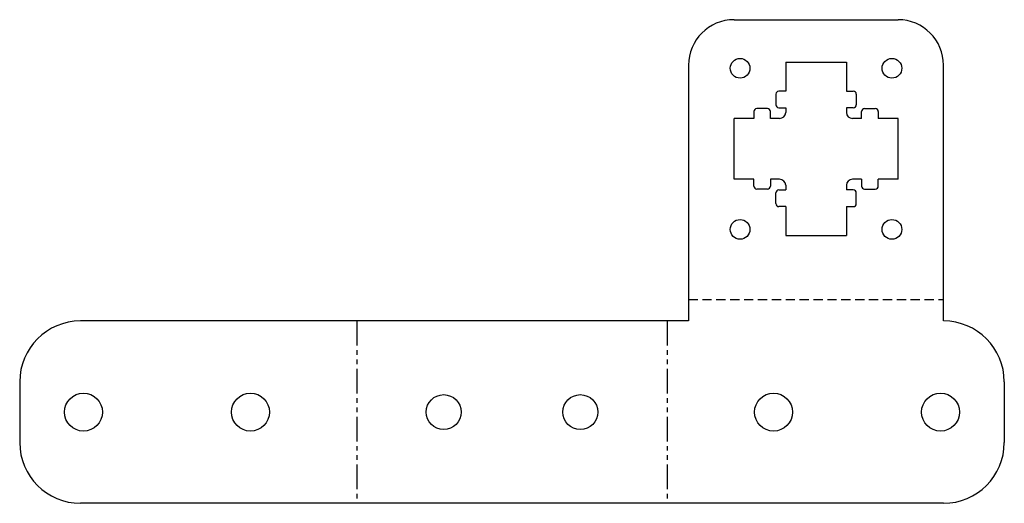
# Model space of a CAD drawing. Header units: millimetres. Extents: x 0 to 325, y 0 to 160.
import ezdxf

# ---------------------------------------------------------------- set-up
doc = ezdxf.new("R2010")
doc.units = ezdxf.units.MM
for name, pattern in [('SLD-İki-Kısa-Kesik-Çizgili-Uzun-Kesik-Çizgi', [15.748, 8.128, -1.524, 1.524, -1.524, 1.524, -1.524]), ('SLD-Kesik', [4.572, 3.048, -1.524]), ('SLD-Sürekli', [0])]:
    doc.linetypes.add(name, pattern=pattern)

msp = doc.modelspace()

# ---------------------------------------------------------------- linework, layer by layer
at = {"color": 7, "linetype": 'SLD-Sürekli', "lineweight": 25}
for p, q in [((235.67, 159.54), (289.67, 159.54)), ((220.67, 144.54), (220.67, 60.4)), ((252.67, 145.54), (272.67, 145.54)), ((252.67, 145.54), (252.67, 136.04)), ((272.67, 145.54), (272.67, 136.04)), ((304.67, 60.4), (304.67, 144.54)), ((249.42, 135.04), (249.42, 131.54)), ((252.67, 136.04), (250.42, 136.04)), ((272.67, 136.04), (274.92, 136.04)), ((275.92, 135.04), (275.92, 131.54)), ((246.67, 130.29), (243.17, 130.29)), ((250.42, 130.54), (252.67, 130.54)), ((252.67, 130.54), (252.67, 129.04)), ((272.67, 130.54), (272.67, 129.04)), ((274.92, 130.54), (272.67, 130.54)), ((278.67, 130.29), (282.17, 130.29)), ((242.17, 127.04), (235.67, 127.04)), ((235.67, 107.04), (235.67, 127.04)), ((242.17, 129.29), (242.17, 127.04)), ((247.67, 127.04), (247.67, 129.29)), ((250.67, 127.04), (247.67, 127.04)), ((277.67, 127.04), (274.67, 127.04)), ((277.67, 127.04), (277.67, 129.29)), ((283.17, 129.29), (283.17, 127.04)), ((289.67, 127.04), (283.17, 127.04)), ((289.67, 107.04), (289.67, 127.04)), ((242.17, 107.04), (235.67, 107.04)), ((242.17, 104.79), (242.17, 107.04)), ((247.67, 107.04), (247.67, 104.79)), ((250.67, 107.04), (247.67, 107.04)), ((277.67, 107.04), (274.67, 107.04)), ((277.67, 107.04), (277.67, 104.79)), ((283.17, 104.79), (283.17, 107.04)), ((289.67, 107.04), (283.17, 107.04)), ((246.67, 103.79), (243.17, 103.79)), ((252.67, 105.04), (252.67, 103.54)), ((272.67, 105.04), (272.67, 103.54)), ((278.67, 103.79), (282.17, 103.79)), ((249.42, 99.04), (249.42, 102.54)), ((250.42, 103.54), (252.67, 103.54)), ((274.92, 103.54), (272.67, 103.54)), ((275.92, 99.04), (275.92, 102.54)), ((252.67, 98.04), (250.42, 98.04)), ((252.67, 98.04), (252.67, 88.54)), ((272.67, 98.04), (272.67, 88.54)), ((272.67, 98.04), (274.92, 98.04)), ((252.67, 88.54), (272.67, 88.54)), ((220.67, 60.4), (20.4, 60.4)), ((0.4, 40.4), (0.4, 20.4)), ((324.67, 40.4), (324.67, 20.4)), ((304.67, 0.4), (20.4, 0.4))]:
    msp.add_line(p, q, dxfattribs=at)
at = {"color": 7, "linetype": 'SLD-Kesik'}
msp.add_line((220.67, 67.47), (304.67, 67.47), dxfattribs=at)
at = {"color": 7, "linetype": 'SLD-İki-Kısa-Kesik-Çizgili-Uzun-Kesik-Çizgi'}
for p, q in [((111.47, 60.4), (111.47, 0.4)), ((213.61, 60.4), (213.61, 0.4))]:
    msp.add_line(p, q, dxfattribs=at)
at = {"color": 7, "linetype": 'SLD-Sürekli', "lineweight": 25}
for centre, radius in [((237.67, 143.54), 3.25), ((287.67, 143.54), 3.25), ((237.67, 90.54), 3.25), ((287.67, 90.54), 3.25), ((21.4, 30.4), 6.25), ((76.4, 30.4), 6.25), ((140.04, 30.4), 5.75), ((185.04, 30.4), 5.75), ((248.67, 30.4), 6.25), ((303.67, 30.4), 6.25)]:
    msp.add_circle(centre, radius, dxfattribs=at)
for centre, radius, start, end in [((235.67, 144.54), 15, 90, 180), ((289.67, 144.54), 15, 0, 90), ((250.42, 135.04), 1, 90, 180), ((274.92, 135.04), 1, 0, 90), ((243.17, 129.29), 1, 90, 180), ((246.67, 129.29), 1, 0, 90), ((250.42, 131.54), 1, 180, 270), ((274.92, 131.54), 1, 270, 0), ((278.67, 129.29), 1, 90, 180), ((282.17, 129.29), 1, 0, 90), ((250.67, 129.04), 2, 270, 0), ((274.67, 129.04), 2, 180, 270), ((250.67, 105.04), 2, 0, 90), ((274.67, 105.04), 2, 90, 180), ((243.17, 104.79), 1, 180, 270), ((246.67, 104.79), 1, 270, 0), ((278.67, 104.79), 1, 180, 270), ((282.17, 104.79), 1, 270, 0), ((250.42, 102.54), 1, 90, 180), ((274.92, 102.54), 1, 0, 90), ((250.42, 99.04), 1, 180, 270), ((274.92, 99.04), 1, 270, 0), ((20.4, 40.4), 20, 90, 180), ((304.67, 40.4), 20, 0, 90), ((20.4, 20.4), 20, 180, 270), ((304.67, 20.4), 20, 270, 0)]:
    msp.add_arc(centre, radius, start, end, dxfattribs=at)

doc.saveas('drawing.dxf')
